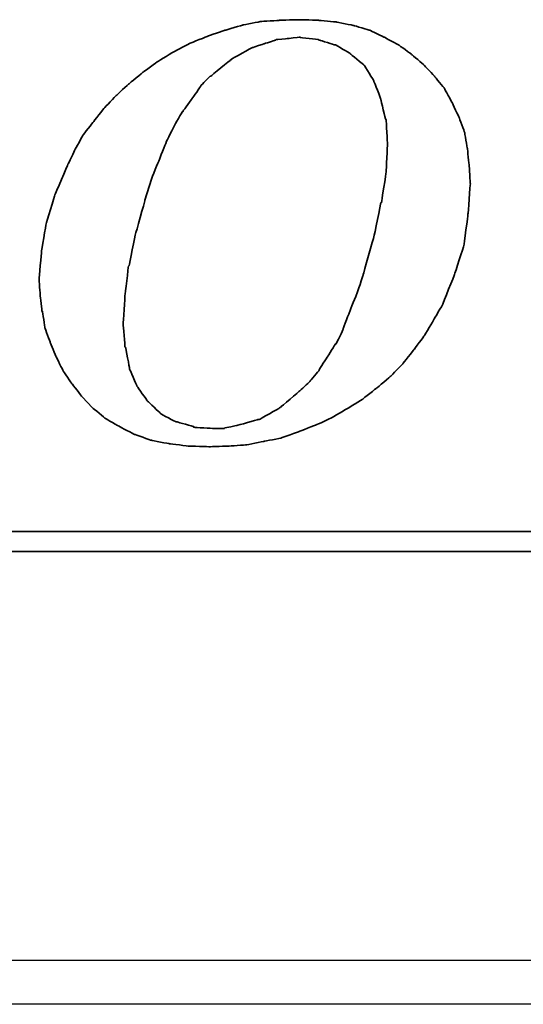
# Model space of a CAD drawing. Header units: millimetres. Extents: x 443 to 3685, y -1599 to 860.
# Tile 133 of 256: x 737 to 743, y -917 to -906. Entities that reach past the tile are written whole.
import ezdxf

# ---------------------------------------------------------------- set-up
doc = ezdxf.new("R2010")
doc.units = ezdxf.units.MM
doc.layers.get('0').update_dxf_attribs({"linetype": 'CONTINUOUS'})
doc.layers.add('DIM', color=4, linetype='CONTINUOUS')
doc.layers.add('layer 1', color=7, linetype='CONTINUOUS')

# ---------------------------------------------------------------- blocks, each defined once
blk = doc.blocks.new('TBI MOTION logo(完整正式版)')
at = {"layer": 'layer 1', "color": 22, "lineweight": 35}
for points, knots in [([(-11.34375, -6.98375), (-11.34375, -6.98375), (-10.91375, -7.43875), (-10.91375, -7.43875), (-10.91375, -7.43875), (-10.91375, -7.43875), (-10.38625, -7.87125), (-10.38625, -7.87125), (-10.38625, -7.87125), (-10.38625, -7.87125), (-9.81125, -8.20375), (-9.81125, -8.20375), (-9.81125, -8.20375), (-9.81125, -8.20375), (-9.21125, -8.51875), (-9.21125, -8.51875), (-9.21125, -8.51875), (-9.21125, -8.51875), (-8.51625, -8.75875), (-8.51625, -8.75875), (-8.51625, -8.75875), (-8.51625, -8.75875), (-7.77125, -8.90375), (-7.77125, -8.90375), (-7.77125, -8.90375), (-7.77125, -8.90375), (-6.97875, -8.99875), (-6.97875, -8.99875), (-6.97875, -8.99875), (-6.97875, -8.99875), (-6.14125, -9.02375), (-6.14125, -9.02375), (-6.14125, -9.02375), (-6.14125, -9.02375), (-5.37125, -8.99875), (-5.37125, -8.99875), (-5.37125, -8.99875), (-5.37125, -8.99875), (-4.65375, -8.94875), (-4.65375, -8.94875), (-4.65375, -8.94875), (-4.65375, -8.94875), (-3.93375, -8.80625), (-3.93375, -8.80625), (-3.93375, -8.80625), (-3.93375, -8.80625), (-3.21375, -8.66375), (-3.21375, -8.66375), (-3.21375, -8.66375), (-3.21375, -8.66375), (-2.49375, -8.39875), (-2.49375, -8.39875), (-2.49375, -8.39875), (-2.49375, -8.39875), (-1.79875, -8.13375), (-1.79875, -8.13375), (-1.79875, -8.13375), (-1.79875, -8.13375), (-1.17375, -7.84375), (-1.17375, -7.84375), (-1.17375, -7.84375), (-1.17375, -7.84375), (-0.52375, -7.46375), (-0.52375, -7.46375), (-0.52375, -7.46375), (-0.52375, -7.46375), (0.10124, -7.07875), (0.10124, -7.07875), (0.10124, -7.07875), (0.10124, -7.07875), (0.67625, -6.62375), (0.67625, -6.62375), (0.67625, -6.62375), (0.67625, -6.62375), (1.24874, -6.14375), (1.24874, -6.14375), (1.24874, -6.14375), (1.24874, -6.14375), (1.72874, -5.64125), (1.72874, -5.64125), (1.72874, -5.64125), (1.72874, -5.64125), (2.18624, -5.06375), (2.18624, -5.06375), (2.18624, -5.06375), (2.18624, -5.06375), (2.61625, -4.48874), (2.61625, -4.48874), (2.61625, -4.48874), (2.61625, -4.48874), (3.00125, -3.83874), (3.00125, -3.83874), (3.00125, -3.83874), (3.00125, -3.83874), (3.36124, -3.21374), (3.36124, -3.21374), (3.36124, -3.21374), (3.36124, -3.21374), (3.84374, -1.99125), (3.84374, -1.99125), (3.84374, -1.99125), (3.84374, -1.99125), (4.22625, -0.81875), (4.22625, -0.81875), (4.22625, -0.81875), (4.22625, -0.81875), (4.39125, 0.45624), (4.39125, 0.45624), (4.39125, 0.45624), (4.39125, 0.45624), (4.48874, 1.70124), (4.48874, 1.70124), (4.48874, 1.70124), (4.48874, 1.70124), (4.43874, 2.44625), (4.43874, 2.44625), (4.43874, 2.44625), (4.43874, 2.44625), (4.36874, 3.14125), (4.36874, 3.14125), (4.36874, 3.14125), (4.36874, 3.14125), (4.25125, 3.81125), (4.25125, 3.81125), (4.25125, 3.81125), (4.25125, 3.81125), (4.03124, 4.41125), (4.03124, 4.41125), (4.03124, 4.41125), (4.03124, 4.41125), (3.74374, 5.01125), (3.74374, 5.01125), (3.74374, 5.01125), (3.74374, 5.01125), (3.43124, 5.58875), (3.43124, 5.58875), (3.43124, 5.58875), (3.43124, 5.58875), (3.02625, 6.09125), (3.02625, 6.09125), (3.02625, 6.09125), (3.02625, 6.09125), (2.59374, 6.54875), (2.59374, 6.54875), (2.59374, 6.54875), (2.59374, 6.54875), (2.09124, 6.98125), (2.09124, 6.98125), (2.09124, 6.98125), (2.09124, 6.98125), (1.56124, 7.36625), (1.56124, 7.36625), (1.56124, 7.36625), (1.56124, 7.36625), (0.98624, 7.67625), (0.98624, 7.67625), (0.98624, 7.67625), (0.98624, 7.67625), (0.38624, 7.96375), (0.38624, 7.96375), (0.38624, 7.96375), (0.38624, 7.96375), (-0.25875, 8.15625), (-0.25875, 8.15625), (-0.25875, 8.15625), (-0.25875, 8.15625), (-0.98125, 8.30125), (-0.98125, 8.30125), (-0.98125, 8.30125), (-0.98125, 8.30125), (-1.70124, 8.37125), (-1.70124, 8.37125), (-1.70124, 8.37125), (-1.70124, 8.37125), (-2.49375, 8.39624), (-2.49375, 8.39624), (-2.49375, 8.39624), (-2.49375, 8.39624), (-3.28625, 8.37125), (-3.28625, 8.37125), (-3.28625, 8.37125), (-3.28625, 8.37125), (-4.05125, 8.32125), (-4.05125, 8.32125), (-4.05125, 8.32125), (-4.05125, 8.32125), (-4.77375, 8.18125), (-4.77375, 8.18125), (-4.77375, 8.18125), (-4.77375, 8.18125), (-5.51625, 7.96375), (-5.51625, 7.96375), (-5.51625, 7.96375), (-5.51625, 7.96375), (-6.21125, 7.72625), (-6.21125, 7.72625), (-6.21125, 7.72625), (-6.21125, 7.72625), (-6.92875, 7.43625), (-6.92875, 7.43625), (-6.92875, 7.43625), (-6.92875, 7.43625), (-7.57875, 7.10125), (-7.57875, 7.10125), (-7.57875, 7.10125), (-7.57875, 7.10125), (-8.24875, 6.69125), (-8.24875, 6.69125), (-8.24875, 6.69125), (-8.24875, 6.69125), (-8.84875, 6.26125), (-8.84875, 6.26125), (-8.84875, 6.26125), (-8.84875, 6.26125), (-9.42625, 5.78125), (-9.42625, 5.78125), (-9.42625, 5.78125), (-9.42625, 5.78125), (-9.95375, 5.30125), (-9.95375, 5.30125), (-9.95375, 5.30125), (-9.95375, 5.30125), (-10.43375, 4.79624), (-10.43375, 4.79624), (-10.43375, 4.79624), (-10.43375, 4.79624), (-10.88875, 4.22125), (-10.88875, 4.22125), (-10.88875, 4.22125), (-10.88875, 4.22125), (-11.29875, 3.69375), (-11.29875, 3.69375), (-11.29875, 3.69375), (-11.29875, 3.69375), (-11.63375, 3.09125), (-11.63375, 3.09125), (-11.63375, 3.09125), (-11.63375, 3.09125), (-11.91875, 2.49625), (-11.91875, 2.49625), (-11.91875, 2.49625), (-11.91875, 2.49625), (-12.44875, 1.24625), (-12.44875, 1.24625), (-12.44875, 1.24625), (-12.44875, 1.24625), (-12.80875, 0.06874), (-12.80875, 0.06874), (-12.80875, 0.06874), (-12.80875, 0.06874), (-12.99875, -1.07875), (-12.99875, -1.07875), (-12.99875, -1.07875), (-12.99875, -1.07875), (-13.09375, -2.18375), (-13.09375, -2.18375), (-13.09375, -2.18375), (-13.09375, -2.18375), (-13.04875, -2.85375), (-13.04875, -2.85375), (-13.04875, -2.85375), (-13.04875, -2.85375), (-12.97375, -3.50375), (-12.97375, -3.50375), (-12.97375, -3.50375), (-12.97375, -3.50375), (-12.95375, -3.50375), (-12.95375, -3.50375), (-12.95375, -3.50375), (-12.95375, -3.50375), (-12.85375, -4.17375), (-12.85375, -4.17375), (-12.85375, -4.17375), (-12.85375, -4.17375), (-12.63875, -4.77624), (-12.63875, -4.77624), (-12.63875, -4.77624), (-12.63875, -4.77624), (-12.39875, -5.35125), (-12.39875, -5.35125), (-12.39875, -5.35125), (-12.39875, -5.35125), (-12.11375, -5.92875), (-12.11375, -5.92875), (-12.11375, -5.92875), (-12.11375, -5.92875), (-11.75375, -6.45375), (-11.75375, -6.45375), (-11.75375, -6.45375), (-11.75375, -6.45375), (-11.34375, -6.98375), (-11.34375, -6.98375)], [0, 0, 0, 0, 0.01369863, 0.01369863, 0.01369863, 0.01369864, 0.02739726, 0.02739726, 0.02739726, 0.02739727, 0.04109589, 0.04109589, 0.04109589, 0.0410959, 0.05479452, 0.05479452, 0.05479452, 0.05479453, 0.06849315, 0.06849315, 0.06849315, 0.06849316, 0.08219178, 0.08219178, 0.08219178, 0.08219179, 0.09589041, 0.09589041, 0.09589041, 0.09589042, 0.10958904, 0.10958904, 0.10958904, 0.10958905, 0.12328767, 0.12328767, 0.12328767, 0.12328768, 0.1369863, 0.1369863, 0.1369863, 0.13698631, 0.15068493, 0.15068493, 0.15068493, 0.15068494, 0.16438356, 0.16438356, 0.16438356, 0.16438357, 0.17808219, 0.17808219, 0.17808219, 0.1780822, 0.19178082, 0.19178082, 0.19178082, 0.19178083, 0.20547945, 0.20547945, 0.20547945, 0.20547946, 0.21917808, 0.21917808, 0.21917808, 0.21917809, 0.23287671, 0.23287671, 0.23287671, 0.23287672, 0.24657534, 0.24657534, 0.24657534, 0.24657535, 0.26027397, 0.26027397, 0.26027397, 0.26027398, 0.2739726, 0.2739726, 0.2739726, 0.27397261, 0.28767123, 0.28767123, 0.28767123, 0.28767124, 0.30136986, 0.30136986, 0.30136986, 0.30136987, 0.31506849, 0.31506849, 0.31506849, 0.3150685, 0.32876712, 0.32876712, 0.32876712, 0.32876713, 0.34246575, 0.34246575, 0.34246575, 0.34246576, 0.35616438, 0.35616438, 0.35616438, 0.35616439, 0.36986301, 0.36986301, 0.36986301, 0.36986302, 0.38356164, 0.38356164, 0.38356164, 0.38356165, 0.39726027, 0.39726027, 0.39726027, 0.39726028, 0.4109589, 0.4109589, 0.4109589, 0.41095891, 0.42465753, 0.42465753, 0.42465753, 0.42465754, 0.43835616, 0.43835616, 0.43835616, 0.43835617, 0.45205479, 0.45205479, 0.45205479, 0.4520548, 0.46575342, 0.46575342, 0.46575342, 0.46575343, 0.47945205, 0.47945205, 0.47945205, 0.47945206, 0.49315068, 0.49315068, 0.49315068, 0.49315069, 0.50684932, 0.50684932, 0.50684932, 0.50684933, 0.52054795, 0.52054795, 0.52054795, 0.52054796, 0.53424658, 0.53424658, 0.53424658, 0.53424659, 0.54794521, 0.54794521, 0.54794521, 0.54794522, 0.56164384, 0.56164384, 0.56164384, 0.56164385, 0.57534247, 0.57534247, 0.57534247, 0.57534248, 0.5890411, 0.5890411, 0.5890411, 0.58904111, 0.60273973, 0.60273973, 0.60273973, 0.60273974, 0.61643836, 0.61643836, 0.61643836, 0.61643837, 0.63013699, 0.63013699, 0.63013699, 0.630137, 0.64383562, 0.64383562, 0.64383562, 0.64383563, 0.65753425, 0.65753425, 0.65753425, 0.65753426, 0.67123288, 0.67123288, 0.67123288, 0.67123289, 0.68493151, 0.68493151, 0.68493151, 0.68493152, 0.69863014, 0.69863014, 0.69863014, 0.69863015, 0.71232877, 0.71232877, 0.71232877, 0.71232878, 0.7260274, 0.7260274, 0.7260274, 0.72602741, 0.73972603, 0.73972603, 0.73972603, 0.73972604, 0.75342466, 0.75342466, 0.75342466, 0.75342467, 0.76712329, 0.76712329, 0.76712329, 0.7671233, 0.78082192, 0.78082192, 0.78082192, 0.78082193, 0.79452055, 0.79452055, 0.79452055, 0.79452056, 0.80821918, 0.80821918, 0.80821918, 0.80821919, 0.82191781, 0.82191781, 0.82191781, 0.82191782, 0.83561644, 0.83561644, 0.83561644, 0.83561645, 0.84931507, 0.84931507, 0.84931507, 0.84931508, 0.8630137, 0.8630137, 0.8630137, 0.86301371, 0.87671233, 0.87671233, 0.87671233, 0.87671234, 0.89041096, 0.89041096, 0.89041096, 0.89041097, 0.90410959, 0.90410959, 0.90410959, 0.9041096, 0.91780822, 0.91780822, 0.91780822, 0.91780823, 0.93150685, 0.93150685, 0.93150685, 0.93150686, 0.94520548, 0.94520548, 0.94520548, 0.94520549, 0.95890411, 0.95890411, 0.95890411, 0.95890412, 0.97260274, 0.97260274, 0.97260274, 0.97260275, 0.98630137, 0.98630137, 0.98630137, 0.98630138, 1, 1, 1, 1]), ([(-8.77875, 1.03124), (-8.77875, 1.03124), (-8.51625, 1.89625), (-8.51625, 1.89625), (-8.51625, 1.89625), (-8.51625, 1.89625), (-8.20375, 2.66375), (-8.20375, 2.66375), (-8.20375, 2.66375), (-8.20375, 2.66375), (-7.91625, 3.38125), (-7.91625, 3.38125), (-7.91625, 3.38125), (-7.91625, 3.38125), (-7.91625, 3.40624), (-7.91625, 3.40624), (-7.91625, 3.40624), (-7.91625, 3.40624), (-7.57875, 4.07624), (-7.57875, 4.07624), (-7.57875, 4.07624), (-7.57875, 4.07624), (-7.24375, 4.65125), (-7.24375, 4.65125), (-7.24375, 4.65125), (-7.24375, 4.65125), (-7.21875, 4.65125), (-7.21875, 4.65125), (-7.21875, 4.65125), (-7.21875, 4.65125), (-7.21875, 4.67624), (-7.21875, 4.67624), (-7.21875, 4.67624), (-7.21875, 4.67624), (-6.83625, 5.20375), (-6.83625, 5.20375), (-6.83625, 5.20375), (-6.83625, 5.20375), (-6.49875, 5.68625), (-6.49875, 5.68625), (-6.49875, 5.68625), (-6.49875, 5.68625), (-6.49875, 5.70625), (-6.49875, 5.70625), (-6.49875, 5.70625), (-6.49875, 5.70625), (-6.11625, 6.09125), (-6.11625, 6.09125), (-6.11625, 6.09125), (-6.11625, 6.09125), (-6.09125, 6.09125), (-6.09125, 6.09125), (-6.09125, 6.09125), (-6.09125, 6.09125), (-5.27375, 6.76625), (-5.27375, 6.76625), (-5.27375, 6.76625), (-5.27375, 6.76625), (-5.24875, 6.76625), (-5.24875, 6.76625), (-5.24875, 6.76625), (-5.24875, 6.76625), (-5.24875, 6.78625), (-5.24875, 6.78625), (-5.24875, 6.78625), (-5.24875, 6.78625), (-4.38875, 7.26624), (-4.38875, 7.26624), (-4.38875, 7.26624), (-4.38875, 7.26624), (-4.36125, 7.26624), (-4.36125, 7.26624), (-4.36125, 7.26624), (-4.36125, 7.26624), (-3.93375, 7.41125), (-3.93375, 7.41125), (-3.93375, 7.41125), (-3.93375, 7.41125), (-3.47375, 7.55625), (-3.47375, 7.55625), (-3.47375, 7.55625), (-3.47375, 7.55625), (-3.45375, 7.55625), (-3.45375, 7.55625), (-3.45375, 7.55625), (-3.45375, 7.55625), (-3.42875, 7.58124), (-3.42875, 7.58124), (-3.42875, 7.58124), (-3.42875, 7.58124), (-2.97375, 7.62625), (-2.97375, 7.62625), (-2.97375, 7.62625), (-2.97375, 7.62625), (-2.49375, 7.67625), (-2.49375, 7.67625), (-2.49375, 7.67625), (-2.49375, 7.67625), (-2.46875, 7.67625), (-2.46875, 7.67625), (-2.46875, 7.67625), (-2.46875, 7.67625), (-1.70124, 7.58124), (-1.70124, 7.58124), (-1.70124, 7.58124), (-1.70124, 7.58124), (-1.67875, 7.55625), (-1.67875, 7.55625), (-1.67875, 7.55625), (-1.67875, 7.55625), (-1.65375, 7.55625), (-1.65375, 7.55625), (-1.65375, 7.55625), (-1.65375, 7.55625), (-1.03125, 7.36625), (-1.03125, 7.36625), (-1.03125, 7.36625), (-1.03125, 7.36625), (-1.00625, 7.36625), (-1.00625, 7.36625), (-1.00625, 7.36625), (-1.00625, 7.36625), (-0.43124, 7.02624), (-0.43124, 7.02624), (-0.43124, 7.02624), (-0.43124, 7.02624), (-0.40625, 7.00624), (-0.40625, 7.00624), (-0.40625, 7.00624), (-0.40625, 7.00624), (0.12124, 6.57124), (0.12124, 6.57124), (0.12124, 6.57124), (0.12124, 6.57124), (0.14624, 6.54875), (0.14624, 6.54875), (0.14624, 6.54875), (0.14624, 6.54875), (0.17124, 6.52375), (0.17124, 6.52375), (0.17124, 6.52375), (0.17124, 6.52375), (0.55625, 5.89875), (0.55625, 5.89875), (0.55625, 5.89875), (0.55625, 5.89875), (0.55625, 5.87625), (0.55625, 5.87625), (0.55625, 5.87625), (0.55625, 5.87625), (0.84124, 5.15625), (0.84124, 5.15625), (0.84124, 5.15625), (0.84124, 5.15625), (0.84124, 5.13125), (0.84124, 5.13125), (0.84124, 5.13125), (0.84124, 5.13125), (1.03624, 4.31875), (1.03624, 4.31875), (1.03624, 4.31875), (1.03624, 4.31875), (1.05624, 4.31875), (1.05624, 4.31875), (1.05624, 4.31875), (1.05624, 4.31875), (1.05624, 4.29125), (1.05624, 4.29125), (1.05624, 4.29125), (1.05624, 4.29125), (1.10625, 3.33125), (1.10625, 3.33125), (1.10625, 3.33125), (1.10625, 3.33125), (1.10625, 3.30875), (1.10625, 3.30875), (1.10625, 3.30875), (1.10625, 3.30875), (1.05624, 2.20624), (1.05624, 2.20624), (1.05624, 2.20624), (1.05624, 2.20624), (1.05624, 2.18124), (1.05624, 2.18124), (1.05624, 2.18124), (1.05624, 2.18124), (0.86624, 0.93624), (0.86624, 0.93624), (0.86624, 0.93624), (0.86624, 0.93624), (0.84124, 0.93624), (0.84124, 0.93624), (0.84124, 0.93624), (0.84124, 0.93624), (0.55625, -0.45874), (0.55625, -0.45874), (0.55625, -0.45874), (0.55625, -0.45874), (0.12124, -1.99125), (0.12124, -1.99125), (0.12124, -1.99125), (0.12124, -1.99125), (0.12124, -2.01874), (0.12124, -2.01874), (0.12124, -2.01874), (0.12124, -2.01874), (-0.13874, -2.78375), (-0.13874, -2.78375), (-0.13874, -2.78375), (-0.13874, -2.78375), (-0.43124, -3.50375), (-0.43124, -3.50375), (-0.43124, -3.50375), (-0.43124, -3.50375), (-0.69375, -4.19875), (-0.69375, -4.19875), (-0.69375, -4.19875), (-0.69375, -4.19875), (-0.69375, -4.22375), (-0.69375, -4.22375), (-0.69375, -4.22375), (-0.69375, -4.22375), (-0.98125, -4.82374), (-0.98125, -4.82374), (-0.98125, -4.82374), (-0.98125, -4.82374), (-1.00625, -4.82374), (-1.00625, -4.82374), (-1.00625, -4.82374), (-1.00625, -4.82374), (-1.33875, -5.35125), (-1.33875, -5.35125), (-1.33875, -5.35125), (-1.33875, -5.35125), (-1.67875, -5.87875), (-1.67875, -5.87875), (-1.67875, -5.87875), (-1.67875, -5.87875), (-1.67875, -5.90375), (-1.67875, -5.90375), (-1.67875, -5.90375), (-1.67875, -5.90375), (-2.05875, -6.35875), (-2.05875, -6.35875), (-2.05875, -6.35875), (-2.05875, -6.35875), (-2.08375, -6.38375), (-2.08375, -6.38375), (-2.08375, -6.38375), (-2.08375, -6.38375), (-2.46875, -6.74375), (-2.46875, -6.74375), (-2.46875, -6.74375), (-2.46875, -6.74375), (-3.25875, -7.41625), (-3.25875, -7.41625), (-3.25875, -7.41625), (-3.25875, -7.41625), (-3.28625, -7.43875), (-3.28625, -7.43875), (-3.28625, -7.43875), (-3.28625, -7.43875), (-4.12375, -7.91875), (-4.12375, -7.91875), (-4.12375, -7.91875), (-4.12375, -7.91875), (-4.14875, -7.91875), (-4.14875, -7.91875), (-4.14875, -7.91875), (-4.14875, -7.91875), (-4.17125, -7.91875), (-4.17125, -7.91875), (-4.17125, -7.91875), (-4.17125, -7.91875), (-5.03375, -8.15875), (-5.03375, -8.15875), (-5.03375, -8.15875), (-5.03375, -8.15875), (-5.51625, -8.25625), (-5.51625, -8.25625), (-5.51625, -8.25625), (-5.51625, -8.25625), (-5.54125, -8.27875), (-5.54125, -8.27875), (-5.54125, -8.27875), (-5.54125, -8.27875), (-5.56375, -8.27875), (-5.56375, -8.27875), (-5.56375, -8.27875), (-5.56375, -8.27875), (-5.99625, -8.27875), (-5.99625, -8.27875), (-5.99625, -8.27875), (-5.99625, -8.27875), (-6.76375, -8.23125), (-6.76375, -8.23125), (-6.76375, -8.23125), (-6.76375, -8.23125), (-6.78875, -8.23125), (-6.78875, -8.23125), (-6.78875, -8.23125), (-6.78875, -8.23125), (-6.78875, -8.20375), (-6.78875, -8.20375), (-6.78875, -8.20375), (-6.78875, -8.20375), (-7.45875, -8.01375), (-7.45875, -8.01375), (-7.45875, -8.01375), (-7.45875, -8.01375), (-7.48375, -8.01375), (-7.48375, -8.01375), (-7.48375, -8.01375), (-7.48375, -8.01375), (-7.50875, -8.01375), (-7.50875, -8.01375), (-7.50875, -8.01375), (-7.50875, -8.01375), (-8.13125, -7.67875), (-8.13125, -7.67875), (-8.13125, -7.67875), (-8.13125, -7.67875), (-8.15625, -7.65375), (-8.15625, -7.65375), (-8.15625, -7.65375), (-8.15625, -7.65375), (-8.65875, -7.17375), (-8.65875, -7.17375), (-8.65875, -7.17375), (-8.65875, -7.17375), (-8.68375, -7.14875), (-8.68375, -7.14875), (-8.68375, -7.14875), (-8.68375, -7.14875), (-9.08875, -6.57375), (-9.08875, -6.57375), (-9.08875, -6.57375), (-9.08875, -6.57375), (-9.11375, -6.54875), (-9.11375, -6.54875), (-9.11375, -6.54875), (-9.11375, -6.54875), (-9.11375, -6.52875), (-9.11375, -6.52875), (-9.11375, -6.52875), (-9.11375, -6.52875), (-9.40375, -5.85375), (-9.40375, -5.85375), (-9.40375, -5.85375), (-9.40375, -5.85375), (-9.40375, -5.82875), (-9.40375, -5.82875), (-9.40375, -5.82875), (-9.40375, -5.82875), (-9.56875, -4.96875), (-9.56875, -4.96875), (-9.56875, -4.96875), (-9.56875, -4.96875), (-9.59375, -4.94375), (-9.59375, -4.94375), (-9.59375, -4.94375), (-9.59375, -4.94375), (-9.66375, -4.03375), (-9.66375, -4.03375), (-9.66375, -4.03375), (-9.66375, -4.03375), (-9.66375, -4.00875), (-9.66375, -4.00875), (-9.66375, -4.00875), (-9.66375, -4.00875), (-9.59375, -2.85375), (-9.59375, -2.85375), (-9.59375, -2.85375), (-9.59375, -2.85375), (-9.45125, -1.65875), (-9.45125, -1.65875), (-9.45125, -1.65875), (-9.45125, -1.65875), (-9.42625, -1.63375), (-9.42625, -1.63375), (-9.42625, -1.63375), (-9.42625, -1.63375), (-9.16125, -0.33875), (-9.16125, -0.33875), (-9.16125, -0.33875), (-9.16125, -0.33875), (-8.77875, 1.00624), (-8.77875, 1.00624), (-8.77875, 1.00624), (-8.77875, 1.00624), (-8.77875, 1.03124), (-8.77875, 1.03124)], [0, 0, 0, 0, 0.01020408, 0.01020408, 0.01020408, 0.01020409, 0.02040816, 0.02040816, 0.02040816, 0.02040817, 0.03061224, 0.03061224, 0.03061224, 0.03061225, 0.04081633, 0.04081633, 0.04081633, 0.04081634, 0.05102041, 0.05102041, 0.05102041, 0.05102042, 0.06122449, 0.06122449, 0.06122449, 0.0612245, 0.07142857, 0.07142857, 0.07142857, 0.07142858, 0.08163265, 0.08163265, 0.08163265, 0.08163266, 0.09183673, 0.09183673, 0.09183673, 0.09183674, 0.10204082, 0.10204082, 0.10204082, 0.10204083, 0.1122449, 0.1122449, 0.1122449, 0.11224491, 0.12244898, 0.12244898, 0.12244898, 0.12244899, 0.13265306, 0.13265306, 0.13265306, 0.13265307, 0.14285714, 0.14285714, 0.14285714, 0.14285715, 0.15306122, 0.15306122, 0.15306122, 0.15306123, 0.16326531, 0.16326531, 0.16326531, 0.16326532, 0.17346939, 0.17346939, 0.17346939, 0.1734694, 0.18367347, 0.18367347, 0.18367347, 0.18367348, 0.19387755, 0.19387755, 0.19387755, 0.19387756, 0.20408163, 0.20408163, 0.20408163, 0.20408164, 0.21428571, 0.21428571, 0.21428571, 0.21428572, 0.2244898, 0.2244898, 0.2244898, 0.22448981, 0.23469388, 0.23469388, 0.23469388, 0.23469389, 0.24489796, 0.24489796, 0.24489796, 0.24489797, 0.25510204, 0.25510204, 0.25510204, 0.25510205, 0.26530612, 0.26530612, 0.26530612, 0.26530613, 0.2755102, 0.2755102, 0.2755102, 0.27551021, 0.28571429, 0.28571429, 0.28571429, 0.2857143, 0.29591837, 0.29591837, 0.29591837, 0.29591838, 0.30612245, 0.30612245, 0.30612245, 0.30612246, 0.31632653, 0.31632653, 0.31632653, 0.31632654, 0.32653061, 0.32653061, 0.32653061, 0.32653062, 0.33673469, 0.33673469, 0.33673469, 0.3367347, 0.34693878, 0.34693878, 0.34693878, 0.34693879, 0.35714286, 0.35714286, 0.35714286, 0.35714287, 0.36734694, 0.36734694, 0.36734694, 0.36734695, 0.37755102, 0.37755102, 0.37755102, 0.37755103, 0.3877551, 0.3877551, 0.3877551, 0.38775511, 0.39795918, 0.39795918, 0.39795918, 0.39795919, 0.40816327, 0.40816327, 0.40816327, 0.40816328, 0.41836735, 0.41836735, 0.41836735, 0.41836736, 0.42857143, 0.42857143, 0.42857143, 0.42857144, 0.43877551, 0.43877551, 0.43877551, 0.43877552, 0.44897959, 0.44897959, 0.44897959, 0.4489796, 0.45918367, 0.45918367, 0.45918367, 0.45918368, 0.46938776, 0.46938776, 0.46938776, 0.46938777, 0.47959184, 0.47959184, 0.47959184, 0.47959185, 0.48979592, 0.48979592, 0.48979592, 0.48979593, 0.5, 0.5, 0.5, 0.50000001, 0.51020408, 0.51020408, 0.51020408, 0.51020409, 0.52040816, 0.52040816, 0.52040816, 0.52040817, 0.53061224, 0.53061224, 0.53061224, 0.53061225, 0.54081633, 0.54081633, 0.54081633, 0.54081634, 0.55102041, 0.55102041, 0.55102041, 0.55102042, 0.56122449, 0.56122449, 0.56122449, 0.5612245, 0.57142857, 0.57142857, 0.57142857, 0.57142858, 0.58163265, 0.58163265, 0.58163265, 0.58163266, 0.59183673, 0.59183673, 0.59183673, 0.59183674, 0.60204082, 0.60204082, 0.60204082, 0.60204083, 0.6122449, 0.6122449, 0.6122449, 0.61224491, 0.62244898, 0.62244898, 0.62244898, 0.62244899, 0.63265306, 0.63265306, 0.63265306, 0.63265307, 0.64285714, 0.64285714, 0.64285714, 0.64285715, 0.65306122, 0.65306122, 0.65306122, 0.65306123, 0.66326531, 0.66326531, 0.66326531, 0.66326532, 0.67346939, 0.67346939, 0.67346939, 0.6734694, 0.68367347, 0.68367347, 0.68367347, 0.68367348, 0.69387755, 0.69387755, 0.69387755, 0.69387756, 0.70408163, 0.70408163, 0.70408163, 0.70408164, 0.71428571, 0.71428571, 0.71428571, 0.71428572, 0.7244898, 0.7244898, 0.7244898, 0.72448981, 0.73469388, 0.73469388, 0.73469388, 0.73469389, 0.74489796, 0.74489796, 0.74489796, 0.74489797, 0.75510204, 0.75510204, 0.75510204, 0.75510205, 0.76530612, 0.76530612, 0.76530612, 0.76530613, 0.7755102, 0.7755102, 0.7755102, 0.77551021, 0.78571429, 0.78571429, 0.78571429, 0.7857143, 0.79591837, 0.79591837, 0.79591837, 0.79591838, 0.80612245, 0.80612245, 0.80612245, 0.80612246, 0.81632653, 0.81632653, 0.81632653, 0.81632654, 0.82653061, 0.82653061, 0.82653061, 0.82653062, 0.83673469, 0.83673469, 0.83673469, 0.8367347, 0.84693878, 0.84693878, 0.84693878, 0.84693879, 0.85714286, 0.85714286, 0.85714286, 0.85714287, 0.86734694, 0.86734694, 0.86734694, 0.86734695, 0.87755102, 0.87755102, 0.87755102, 0.87755103, 0.8877551, 0.8877551, 0.8877551, 0.88775511, 0.89795918, 0.89795918, 0.89795918, 0.89795919, 0.90816327, 0.90816327, 0.90816327, 0.90816328, 0.91836735, 0.91836735, 0.91836735, 0.91836736, 0.92857143, 0.92857143, 0.92857143, 0.92857144, 0.93877551, 0.93877551, 0.93877551, 0.93877552, 0.94897959, 0.94897959, 0.94897959, 0.9489796, 0.95918367, 0.95918367, 0.95918367, 0.95918368, 0.96938776, 0.96938776, 0.96938776, 0.96938777, 0.97959184, 0.97959184, 0.97959184, 0.97959185, 0.98979592, 0.98979592, 0.98979592, 0.98979593, 1, 1, 1, 1]), ([(75.90875, -9.47875), (75.90875, -9.47875), (75.90875, -12.28625), (75.90875, -12.28625), (75.90875, -12.28625), (75.90875, -12.28625), (75.90875, -12.47875), (75.90875, -12.47875), (75.90875, -12.47875), (75.90875, -12.47875), (75.71625, -12.47875), (75.71625, -12.47875), (75.71625, -12.47875), (75.71625, -12.47875), (-88.32875, -12.47875), (-88.32875, -12.47875), (-88.32875, -12.47875), (-88.32875, -12.47875), (-88.32875, -13.29375), (-88.32875, -13.29375), (-88.32875, -13.29375), (-88.32875, -13.29375), (82.89125, -13.29375), (82.89125, -13.29375), (82.89125, -13.29375), (82.89125, -13.29375), (75.90875, -9.47875), (75.90875, -9.47875)], [0, 0, 0, 0, 0.14285714, 0.14285714, 0.14285714, 0.14285715, 0.28571429, 0.28571429, 0.28571429, 0.2857143, 0.42857143, 0.42857143, 0.42857143, 0.42857144, 0.57142857, 0.57142857, 0.57142857, 0.57142858, 0.71428571, 0.71428571, 0.71428571, 0.71428572, 0.85714286, 0.85714286, 0.85714286, 0.85714287, 1, 1, 1, 1])]:
    blk.add_open_spline(points, degree=3, knots=knots, dxfattribs=at)

msp = doc.modelspace()

# ---------------------------------------------------------------- linework, layer by layer
at = {"linetype": 'Continuous'}
msp.add_line((934.487, -916.903), (675.999, -916.904), dxfattribs=at)
msp.add_open_spline([(934.367, -917.403), (675.999, -917.403)], degree=1, dxfattribs=at)

# ---------------------------------------------------------------- block references
at = {"layer": 'DIM', "color": 7, "xscale": 0.2802190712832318, "yscale": 0.2802190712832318, "zscale": 0.2802190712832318}
msp.add_blockref('TBI MOTION logo(完整正式版)', (741.177, -908.502), dxfattribs=at)

doc.saveas('drawing.dxf')
